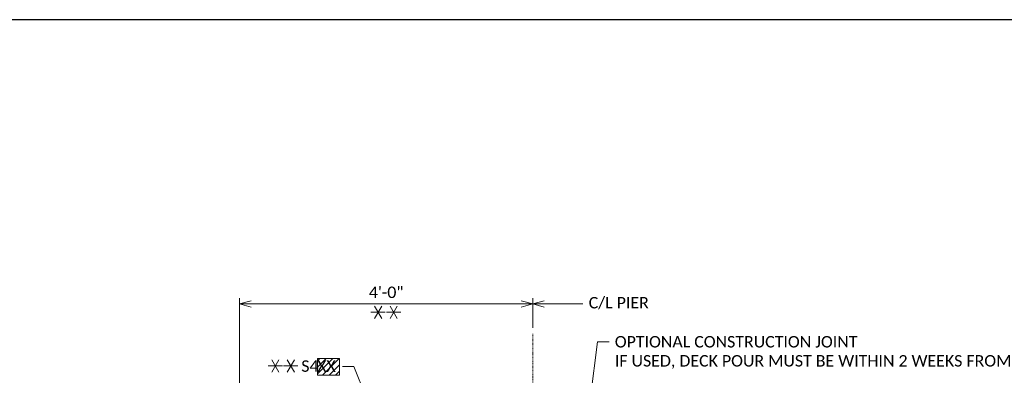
# Model space of a CAD drawing. Extents: x -24 to 2086, y -25 to 290.
# Tile 5 of 7: x 194 to 355, y 232 to 290. Entities that reach past the tile are written whole.
import ezdxf
from ezdxf import colors
from ezdxf.entities.mleader import LeaderData, LeaderLine
from ezdxf.math import Vec2, Vec3

# ---------------------------------------------------------------- set-up
doc = ezdxf.new("R2010")
doc.units = 0
doc.header["$MEASUREMENT"] = 0
doc.linetypes.add('Wisdot4', pattern=[0.28125, 0.125, -0.0625, 0.03125, -0.0625])
doc.layers.add('B_ANNO_DESIGN_NOTES', color=1, linetype='Continuous', lineweight=18, true_color=0xff0000)
for name, color, linetype, lineweight in [('B_ANNO_DIM', 7, 'Continuous', 18), ('B_ANNO_SYMB', 7, 'Continuous', 18), ('B_ANNO_TEXT', 7, 'Continuous', 18), ('B_CNTR', 1, 'Wisdot4', 18)]:
    doc.layers.add(name, color=color, linetype=linetype, lineweight=lineweight)
doc.layers.add('B_ANNO_NOPLOT', color=47, linetype='Continuous', lineweight=18, plot=False)
doc.styles.add('Annotative', font='calibri.ttf', dxfattribs={"height": 0.0625})
doc.dimstyles.new('Annotative', dxfattribs={"dimscale": 0, "dimtxt": 0.0625, "dimasz": 0.0625, "dimexe": 0.03125, "dimexo": 0.03125, "dimgap": 0.03125, "dimtad": 1, "dimdec": 3, "dimzin": 3, "dimdsep": 46, "dimlunit": 4, "dimtxsty": 'Annotative', "dimblk": 'OPEN30', "dimcen": 0.03125, "dimclrd": 256, "dimclre": 256, "dimclrt": 256, "dimaunit": 1, "dimadec": 0, "dimazin": 3, "dimtfac": 0.75, "dimtdec": 3, "dimtofl": 0, "dimtmove": 0, "dimatfit": 3, "dimldrblk": 'OPEN30', "dimfxl": 1, "dimtfill": 1, "dimfrac": 1, "dimtolj": 1, "dimtzin": 0, "dimlwd": -1, "dimlwe": -1, "dimarcsym": 0})

# ---------------------------------------------------------------- blocks, each defined once
blk = doc.blocks.new('*U1130')
at = {"layer": 'B_ANNO_NOPLOT', "flags": 128}
blk.add_lwpolyline([(0, -1073.1956), (0, -758.1956), (404.9096, -758.1956), (404.9096, -774.6267), (472.5, -774.6267), (472.5, -1022.5711), (395.7134, -1022.5711), (395.7134, -1073.1956)], close=True, dxfattribs=at)
blk = doc.blocks.new('*U481')
at = {"layer": 'B_CNTR', "color": 0, "transparency": 16777216}
blk.add_line((0, -12.73), (0, 90.07), dxfattribs=at)
blk = doc.blocks.new('_Open30')
at = {"color": 0, "linetype": 'ByBlock', "lineweight": -2}
for p, q in [((-1, 0.268), (0, 0)), ((0, 0), (-1, -0.268)), ((0, 0), (-1, 0))]:
    blk.add_line(p, q, dxfattribs=at)
blk = doc.blocks.new('*D486')
at = {"layer": 'B_ANNO_DIM', "transparency": 16777216}
for p, q in [((254.62, -2436.39), (254.62, -2413.65)), ((256.5, -2414.59), (300.75, -2414.59)), ((302.62, -2418.51), (302.62, -2413.65))]:
    blk.add_line(p, q, dxfattribs=at)
at = {"layer": 'Defpoints', "color": 0, "transparency": 16777216}
for p in [(302.62, -2414.59), (302.62, -2419.45), (254.62, -2437.33)]:
    blk.add_point(p, dxfattribs=at)
at = {"layer": 'B_ANNO_DIM', "transparency": 16777216, "xscale": 1.875, "yscale": 1.875, "zscale": 1.875, "rotation": 180}
blk.add_blockref('_Open30', (254.62, -2414.59), dxfattribs=at)
at = {"layer": 'B_ANNO_DIM', "transparency": 16777216, "xscale": 1.875, "yscale": 1.875, "zscale": 1.875}
blk.add_blockref('_Open30', (302.62, -2414.59), dxfattribs=at)
at = {"layer": 'B_ANNO_DIM', "transparency": 16777216, "insert": (278.62, -2412.69), "char_height": 1.875, "attachment_point": 5, "style": 'Annotative', "bg_fill": 3, "box_fill_scale": 1.25, "bg_fill_color": 256, "bg_fill_true_color": 13158600, "bg_fill_transparency": 0}
blk.add_mtext('\\A1;4\'-0"', dxfattribs=at)
blk = doc.blocks.new('SYMBOLS')
at = {"layer": 'B_ANNO_SYMB', "color": 0, "lineweight": -2}
for p, q in [((-1.731, -0.79), (-1.262, 0.022)), ((-1.262, -0.79), (-1.731, 0.022)), ((-1.965, -0.384), (-1.028, -0.384))]:
    blk.add_line(p, q, dxfattribs=at)
blk = doc.blocks.new('INS_G70DET_BASE')
at = {"layer": 'B_ANNO_NOPLOT', "flags": 128}
blk.add_lwpolyline([(0, 0), (0, 315), (404.91, 315), (404.91, 298.57), (472.5, 298.57), (472.5, 50.62), (395.71, 50.62), (395.71, 0)], close=True, dxfattribs=at)
blk = doc.blocks.new('*U480')
at = {"layer": 'B_ANNO_NOPLOT', "flags": 128}
blk.add_lwpolyline([(0, -2682.989), (0, -2367.989), (404.9096, -2367.989), (404.9096, -2384.4201), (472.5, -2384.4201), (472.5, -2632.3645), (395.7134, -2632.3645), (395.7134, -2682.989)], close=True, dxfattribs=at)
at = {"layer": 'B_CNTR'}
blk.add_blockref('*U481', (302.6212, -2509.5205), dxfattribs=at)
at = {"layer": 'B_ANNO_TEXT', "style": 'Annotative'}
for tag, p in [('BN42', (267.3201, -2454.0598)), ('BN41', (332.0758, -2480.347))]:
    blk.add_attdef(tag, p, '', height=1.875, dxfattribs=at)
at = {"layer": 'B_ANNO_DIM'}
ml = blk.add_multileader_mtext('Standard', dxfattribs=at)
ml.set_content('OPTIONAL CONSTRUCTION JOINT\\PIF USED, DECK POUR MUST BE WITHIN 2 WEEKS FROM THE TIME OF THE DIAPHRAGM POUR', color=256, style='Annotative')
ml.set_leader_properties(color=256, linetype='ByLayer', lineweight=-1)
ml.set_arrow_properties(name='OPEN30')
ml.build(insert=Vec2(0, 0))
ml.multileader.update_dxf_attribs({"dogleg_length": 0.0625, "arrow_head_size": 1.875, "scale": 30})
ctx = ml.context
ctx.base_point, ctx.scale, ctx.char_height, ctx.arrow_head_size, ctx.landing_gap_size, ctx.plane_origin = Vec3(315.1137, -2420.7994), 30, 1.875, 1.875, 0.9375, Vec3(310.6794, -2440.7408)
notes = []
notes.append((ctx, [(0, (1, 1, 0), (313.2387, -2420.7994), (1, 0), 1.875, [(0, [(310.6794, -2440.7408)], 0, [])])]))
ctx.mtext.insert, ctx.mtext.width, ctx.mtext.defined_height, ctx.mtext.flow_direction = Vec3(316.0512, -2419.8481), 59.825855, 11.6717, 5
for ctx, leaders in notes:
    for number, flags, end, landing, length, lines in leaders:
        leader = LeaderData()
        leader.index, (leader.has_last_leader_line, leader.has_dogleg_vector, leader.attachment_direction) = number, flags
        leader.last_leader_point, leader.dogleg_vector, leader.dogleg_length = Vec3(end), Vec3(landing), length
        for number, points, colour, breaks in lines:
            line = LeaderLine()
            line.index, line.vertices, line.color, line.breaks = number, Vec3.list(points), colors.encode_raw_color(colour), breaks
            leader.lines.append(line)
        ctx.leaders.append(leader)
dim = blk.add_linear_dim(base=(302.6211816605, -2414.5860705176), p1=(254.6216816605, -2437.3250995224), p2=(302.6211816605, -2419.4519384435), dimstyle='Annotative', dxfattribs=at)
dim.commit()
dim.dimension.update_dxf_attribs({"geometry": '*D486', "text_midpoint": (278.6214316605, -2412.6879935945)})
at = {"layer": 'B_ANNO_DESIGN_NOTES'}
h = blk.add_hatch(dxfattribs=at)
h.set_pattern_fill('ANSI31', color=256, scale=6, angle=180)
h.set_pattern_definition([(225, (-5.04694, -20.1039), (0.53033009, -0.53033009), [])])
h.paths.add_polyline_path([(270.9809, -2423.5357), (267.3832, -2423.5357), (267.3832, -2426.2584), (270.9809, -2426.2584)])
blk.add_lwpolyline([(267.3832, -2423.5357), (270.9809, -2423.5357), (270.9809, -2426.2584), (267.3832, -2426.2584)], close=True, dxfattribs=at)
at = {"layer": 'B_ANNO_SYMB', "xscale": 2.5, "yscale": 2.5, "zscale": 2.5}
for p in [(281.0396, -2414.9911), (283.5801, -2414.9911), (264.2024, -2423.7785), (266.7429, -2423.7785)]:
    blk.add_blockref('SYMBOLS', p, dxfattribs=at)
at = {"layer": 'B_ANNO_TEXT', "insert": (264.7198, -2423.8369), "char_height": 1.875, "width": 5.609683, "attachment_point": 1, "style": 'Annotative'}
blk.add_mtext('S4', dxfattribs=at)
at = {"layer": 'B_ANNO_TEXT', "style": 'Annotative'}
blk.add_attdef('BN40', (267.3177, -2425.7206), '', height=1.875, dxfattribs=at)
at = {"layer": 'B_ANNO_DIM'}
ml = blk.add_multileader_mtext('Standard', dxfattribs=at)
ml.set_content('C/L PIER', color=256, style='Annotative')
ml.set_leader_properties(color=256, linetype='ByLayer', lineweight=-1)
ml.set_arrow_properties(name='OPEN30')
ml.build(insert=Vec2(0, 0))
ml.multileader.update_dxf_attribs({"dogleg_length": 0.0625, "arrow_head_size": 1.875, "scale": 30})
ctx = ml.context
ctx.base_point, ctx.scale, ctx.char_height, ctx.arrow_head_size, ctx.landing_gap_size, ctx.plane_origin = Vec3(310.8396, -2414.5861), 30, 1.875, 1.875, 0.9375, Vec3(302.6212, -2414.5861)
notes = []
notes.append((ctx, [(0, (1, 1, 0), (308.9646, -2414.5861), (1, 0), 1.875, [(0, [(302.6212, -2414.5861)], 0, [])])]))
ctx.mtext.insert, ctx.mtext.flow_direction = Vec3(311.7771, -2413.4459), 5
ml = blk.add_multileader_mtext('Standard', dxfattribs=at)
ml.set_content(' ', color=256, style='Annotative')
ml.set_leader_properties(color=256, linetype='ByLayer', lineweight=-1)
ml.set_arrow_properties(name='OPEN30')
ml.build(insert=Vec2(0, 0))
ml.multileader.update_dxf_attribs({"dogleg_length": 0.0625, "arrow_head_size": 1.875, "scale": 30})
ctx = ml.context
ctx.base_point, ctx.scale, ctx.char_height, ctx.arrow_head_size, ctx.landing_gap_size, ctx.plane_origin = Vec3(268.9303, -2424.8619), 30, 1.875, 1.875, 0.9375, Vec3(278.4211, -2437.4537)
notes.append((ctx, [(1, (1, 1, 0), (273.3481, -2424.8619), (-1, 0), 1.875, [(0, [(278.4211, -2437.4537)], 0, [])])]))
ctx.mtext.insert, ctx.mtext.flow_direction = Vec3(269.8678, -2423.9244), 5
for ctx, leaders in notes:
    for number, flags, end, landing, length, lines in leaders:
        leader = LeaderData()
        leader.index, (leader.has_last_leader_line, leader.has_dogleg_vector, leader.attachment_direction) = number, flags
        leader.last_leader_point, leader.dogleg_vector, leader.dogleg_length = Vec3(end), Vec3(landing), length
        for number, points, colour, breaks in lines:
            line = LeaderLine()
            line.index, line.vertices, line.color, line.breaks = number, Vec3.list(points), colors.encode_raw_color(colour), breaks
            leader.lines.append(line)
        ctx.leaders.append(leader)

msp = doc.modelspace()

# ---------------------------------------------------------------- block references
msp.add_blockref('*U1130', (-24.4, 1048.41))

# ---------------------------------------------------------------- next in the draw order: block references
ref = msp.add_blockref('*U480', (-24.4, 2658.2))
ref.add_attrib('BN40', 'XX', (242.92, 232.48), dxfattribs={"layer": 'B_ANNO_TEXT', "height": 1.875, "style": 'Annotative'})

# ---------------------------------------------------------------- next in the draw order: block references
msp.add_blockref('INS_G70DET_BASE', (-24.4, -24.79))

doc.saveas('drawing.dxf')
